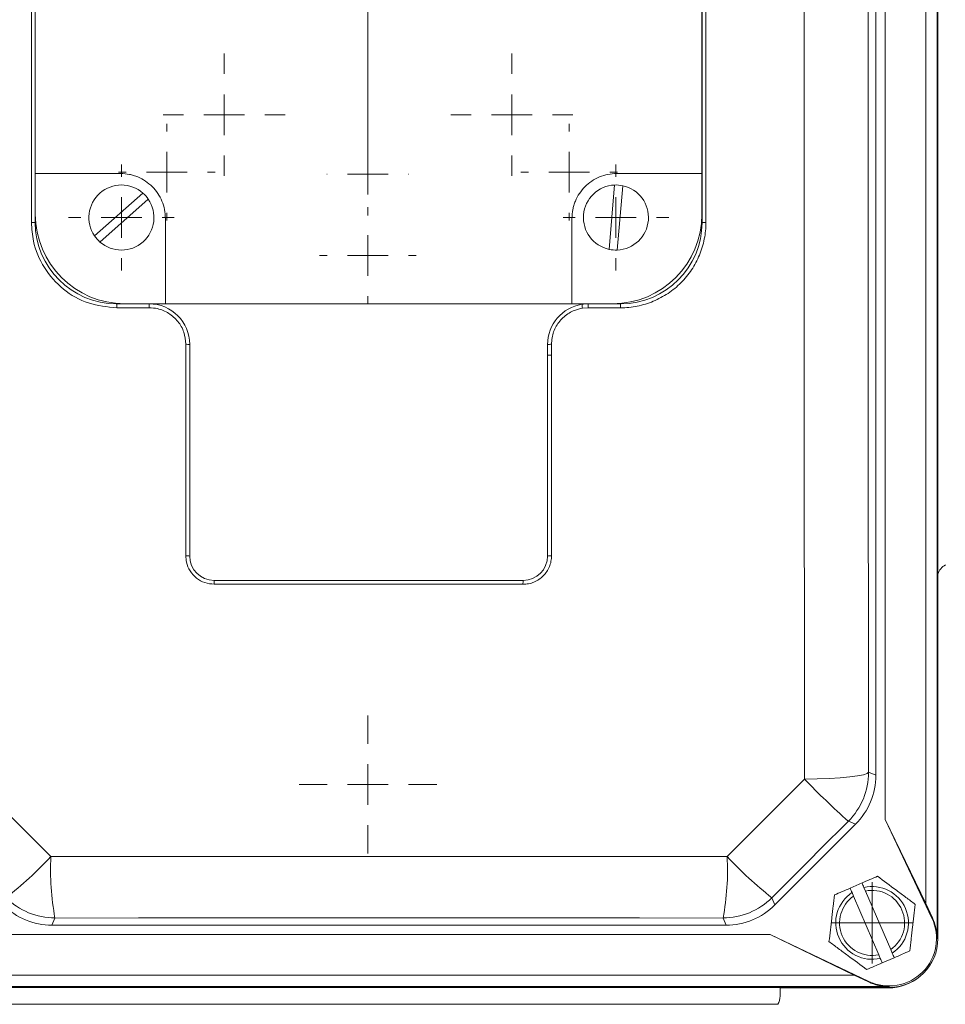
# Model space of a CAD drawing. Header units: millimetres. Extents: x 117 to 735, y -48 to 655.
# Tile 8 of 26: x 190 to 304, y -48 to 73. Entities that reach past the tile are written whole.
import ezdxf

# ---------------------------------------------------------------- set-up
doc = ezdxf.new("R2010")
doc.units = ezdxf.units.MM

# ---------------------------------------------------------------- blocks, each defined once
blk = doc.blocks.new('SW_CENTERMARKSYMBOL_9')
at = {"color": 0, "linetype": 'Continuous', "lineweight": 0}
for p, q in [((0, 5), (0, 23.5)), ((0, 0), (0, 2.5)), ((-5, 0), (-23.5, 0)), ((0, 0), (-2.5, 0)), ((0, 0), (0, -2.5)), ((0, 0), (2.5, 0)), ((5, 0), (23.5, 0)), ((0, -5), (0, -23.5))]:
    blk.add_line(p, q, dxfattribs=at)
blk = doc.blocks.new('SW_CENTERMARKSYMBOL_19')
at = {"color": 0, "linetype": 'Continuous', "lineweight": 0}
for p, q in [((0, 5), (0, 5.95)), ((0, 0), (0, 2.5)), ((-5, 0), (-5.95, 0)), ((0, 0), (-2.5, 0)), ((0, 0), (0, -2.5)), ((0, 0), (2.5, 0)), ((5, 0), (5.95, 0)), ((0, -5), (0, -5.95))]:
    blk.add_line(p, q, dxfattribs=at)
blk = doc.blocks.new('SW_CENTERMARKSYMBOL_20')
at = {"color": 0, "linetype": 'Continuous', "lineweight": 0}
for p, q in [((0, 5), (0, 7.5)), ((0, 0), (0, 2.5)), ((-5, 0), (-7.5, 0)), ((0, 0), (-2.5, 0)), ((0, 0), (0, -2.5)), ((0, 0), (2.5, 0)), ((5, 0), (7.5, 0)), ((0, -5), (0, -7.5))]:
    blk.add_line(p, q, dxfattribs=at)
blk = doc.blocks.new('SW_CENTERMARKSYMBOL_21')
at = {"color": 0, "linetype": 'Continuous', "lineweight": 0}
for p, q in [((0, 5), (0, 5.95)), ((0, 0), (0, 2.5)), ((-5, 0), (-5.95, 0)), ((0, 0), (-2.5, 0)), ((0, 0), (0, -2.5)), ((0, 0), (2.5, 0)), ((5, 0), (5.95, 0)), ((0, -5), (0, -5.95))]:
    blk.add_line(p, q, dxfattribs=at)
blk = doc.blocks.new('SW_CENTERMARKSYMBOL_22')
at = {"color": 0, "linetype": 'Continuous', "lineweight": 0}
for p, q in [((0, 5), (0, 5.05)), ((0, 0), (0, 2.5)), ((-5, 0), (-5.05, 0)), ((0, 0), (-2.5, 0)), ((0, 0), (0, -2.5)), ((0, 0), (2.5, 0)), ((5, 0), (5.05, 0)), ((0, -5), (0, -5.05))]:
    blk.add_line(p, q, dxfattribs=at)
blk = doc.blocks.new('SW_CENTERMARKSYMBOL_23')
at = {"color": 0, "linetype": 'Continuous', "lineweight": 0}
for p, q in [((0, 5), (0, 5.95)), ((0, 0), (0, 2.5)), ((-5, 0), (-5.95, 0)), ((0, 0), (-2.5, 0)), ((0, 0), (0, -2.5)), ((0, 0), (2.5, 0)), ((5, 0), (5.95, 0)), ((0, -5), (0, -5.95))]:
    blk.add_line(p, q, dxfattribs=at)
blk = doc.blocks.new('SW_CENTERMARKSYMBOL_24')
at = {"color": 0, "linetype": 'Continuous', "lineweight": 0}
for p, q in [((0, 5), (0, 7.5)), ((0, 0), (0, 2.5)), ((-5, 0), (-7.5, 0)), ((0, 0), (-2.5, 0)), ((0, 0), (0, -2.5)), ((0, 0), (2.5, 0)), ((5, 0), (7.5, 0)), ((0, -5), (0, -7.5))]:
    blk.add_line(p, q, dxfattribs=at)
blk = doc.blocks.new('SW_CENTERMARKSYMBOL_26')
at = {"color": 0, "linetype": 'Continuous', "lineweight": 0}
for p, q in [((0, 5), (0, 8.47)), ((0, 0), (0, 2.5)), ((-5, 0), (-8.47, 0)), ((0, 0), (-2.5, 0)), ((0, 0), (0, -2.5)), ((0, 0), (2.5, 0)), ((5, 0), (8.47, 0)), ((0, -5), (0, -8.47))]:
    blk.add_line(p, q, dxfattribs=at)
blk = doc.blocks.new('SW_CENTERMARKSYMBOL_29')
at = {"color": 0, "linetype": 'Continuous', "lineweight": 0}
for p, q in [((0, 2.5), (0, 5)), ((0, 0), (0, 2.5)), ((-2.5, 0), (-5, 0)), ((0, 0), (-2.5, 0)), ((0, 0), (0, -2.5)), ((0, 0), (2.5, 0)), ((2.5, 0), (5, 0)), ((0, -2.5), (0, -5))]:
    blk.add_line(p, q, dxfattribs=at)
blk = doc.blocks.new('SW_CENTERMARKSYMBOL_30')
at = {"color": 0, "linetype": 'Continuous', "lineweight": 0}
for p, q in [((0, 5), (0, 6.5)), ((0, 0), (0, 2.5)), ((-5, 0), (-6.5, 0)), ((0, 0), (-2.5, 0)), ((0, 0), (0, -2.5)), ((0, 0), (2.5, 0)), ((5, 0), (6.5, 0)), ((0, -5), (0, -6.5))]:
    blk.add_line(p, q, dxfattribs=at)
blk = doc.blocks.new('SW_CENTERMARKSYMBOL_33')
at = {"color": 0, "linetype": 'Continuous', "lineweight": 0}
for p, q in [((0, 5), (0, 6.5)), ((0, 0), (0, 2.5)), ((-5, 0), (-6.5, 0)), ((0, 0), (-2.5, 0)), ((0, 0), (0, -2.5)), ((0, 0), (2.5, 0)), ((5, 0), (6.5, 0)), ((0, -5), (0, -6.5))]:
    blk.add_line(p, q, dxfattribs=at)

msp = doc.modelspace()

# ---------------------------------------------------------------- linework, layer by layer
at = {"color": 7, "linetype": 'Continuous', "lineweight": 15}
for p, q in [((303.13, 138.08), (303.13, -39.92)), ((303.22, -39.92), (303.22, 138.08)), ((303.22, 138.08), (303.22, -39.92)), ((301.72, 133.78), (301.72, -35.61)), ((296.72, 123.45), (296.72, -25.28)), ((295.59, -19.86), (295.59, 118.03)), ((191.75, 48.09), (191.75, 110.04)), ((192.22, 110.08), (192.22, 48.08)), ((274.22, 48.08), (274.22, 110.08)), ((274.69, 110.04), (274.69, 48.09)), ((192.23, 54.08), (192.23, 104.08)), ((274.21, 104.08), (274.21, 54.08)), ((192.23, 54.08), (202.72, 54.08)), ((192.23, 49.08), (192.23, 54.08)), ((263.72, 54.08), (274.21, 54.08)), ((274.21, 54.08), (274.21, 49.08)), ((262.8, 44.77), (263.46, 52.68)), ((264.46, 52.59), (263.79, 44.68)), ((199.51, 46.42), (205.46, 51.69)), ((206.12, 50.94), (200.18, 45.67)), ((208.22, 48.58), (208.22, 38.09)), ((258.22, 38.09), (258.22, 48.58)), ((202.22, 38.08), (206.22, 38.08)), ((206.24, 37.59), (202.25, 37.59)), ((208.22, 38.09), (203.22, 38.09)), ((258.22, 38.09), (208.22, 38.09)), ((263.22, 38.09), (258.22, 38.09)), ((260.2, 37.59), (259.51, 37.54)), ((264.2, 37.59), (260.2, 37.59)), ((260.22, 38.08), (264.22, 38.08)), ((210.74, 7.11), (210.74, 33.1)), ((211.22, 33.08), (211.22, 7.08)), ((255.22, 31.76), (255.22, 33.08)), ((255.22, 7.08), (255.22, 31.76)), ((255.71, 31.77), (255.71, 7.11)), ((214.22, 4.08), (252.22, 4.08)), ((252.21, 3.62), (214.24, 3.62)), ((294.7, -19.49), (295.59, -19.86)), ((296.72, -25.28), (302.48, -37.42)), ((301.72, -35.61), (296.72, -25.28)), ((283.18, -35.79), (293.1, -25.87)), ((293.1, -25.87), (292.21, -25.5)), ((292.42, -33.73), (293.89, -33.09)), ((294.32, -34.09), (294.13, -33.64)), ((282.81, -34.91), (283.18, -35.79)), ((292.66, -34.28), (292.85, -34.72)), ((292.85, -34.72), (295.95, -41.92)), ((297.42, -41.28), (294.32, -34.09)), ((302.56, -37.38), (301.72, -35.61)), ((194.64, -37.4), (194.28, -38.28)), ((277.17, -38.28), (276.8, -37.4)), ((302.48, -37.42), (302.56, -37.38)), ((194.28, -38.28), (277.17, -38.28)), ((282.58, -39.42), (188.86, -39.42)), ((294.72, -45.18), (282.58, -39.42)), ((282.58, -39.42), (292.91, -44.42)), ((303.13, -39.92), (303.22, -39.92)), ((295.95, -41.92), (296.14, -42.36)), ((297.85, -42.28), (296.38, -42.91)), ((297.61, -41.73), (297.42, -41.28)), ((292.91, -44.42), (178.53, -44.42)), ((292.91, -44.42), (294.69, -45.26)), ((297.22, -45.83), (174.22, -45.83)), ((174.22, -45.91), (297.22, -45.91)), ((297.22, -45.92), (174.22, -45.92)), ((294.72, -45.18), (294.69, -45.26)), ((297.22, -45.83), (297.22, -45.91)), ((283.83, -45.99), (297.13, -45.99)), ((283.83, -47), (283.83, -45.99)), ((283.55, -48), (182.71, -48))]:
    msp.add_line(p, q, dxfattribs=at)
at = {"color": 7, "linetype": 'Continuous', "lineweight": 15, "flags": 128}
for points in [[(286.82, -20.33), (286.8, -3.02), (286.78, 14.33), (286.77, 31.7), (286.77, 49.08), (286.77, 66.47), (286.78, 83.84), (286.8, 101.19), (286.82, 118.5)], [(294.7, 117.66), (294.68, 100.55), (294.66, 83.42), (294.65, 66.26), (294.65, 49.08), (294.65, 31.91), (294.66, 14.75), (294.68, -2.38), (294.7, -19.49)], [(184.62, -20.33), (185.81, -21.52), (187, -22.71), (188.19, -23.9), (189.38, -25.09), (190.57, -26.28), (191.76, -27.47), (192.95, -28.66), (194.14, -29.85)], [(277.3, -29.85), (278.49, -28.66), (279.68, -27.47), (280.87, -26.28), (282.06, -25.09), (283.25, -23.9), (284.44, -22.71), (285.63, -21.52), (286.82, -20.33)], [(286.82, -20.33), (288.37, -20.31), (289.85, -20.25), (291.2, -20.17), (292.38, -20.06), (293.35, -19.94), (294.08, -19.8), (294.53, -19.65), (294.7, -19.49)], [(292.21, -25.5), (291.03, -26.68), (289.86, -27.85), (288.68, -29.03), (287.51, -30.2), (286.33, -31.38), (285.16, -32.56), (283.98, -33.73), (282.81, -34.91)], [(194.14, -29.85), (204.53, -29.85), (214.92, -29.84), (225.32, -29.84), (235.72, -29.84), (246.12, -29.84), (256.52, -29.84), (266.92, -29.85), (277.3, -29.85)], [(276.8, -37.4), (266.54, -37.39), (256.27, -37.38), (246, -37.38), (235.72, -37.38), (225.45, -37.38), (215.17, -37.38), (204.91, -37.39), (194.64, -37.4)]]:
    msp.add_lwpolyline(points, dxfattribs=at)
at = {"color": 7, "linetype": 'Continuous', "lineweight": 15}
for centre, radius, start, end in [((202.82, 48.68), 4, 48.7166, 214.3551), ((263.63, 48.68), 4, 92.3805, 258.019), ((263.63, 48.68), 4, 78.019, 92.3805), ((263.63, 48.68), 4, 272.3805, 78.019), ((202.82, 48.68), 4, 228.7166, 34.3551), ((202.82, 48.68), 4, 34.3551, 48.7166), ((203.22, 49.08), 10.99, 180, 270), ((263.22, 49.08), 10.99, 270, 0), ((191.87, -31.88), 79.97, 89.7447, 90.0804), ((202.22, 48.08), 10, 180, 270), ((264.22, 48.08), 10, 270, 0), ((274.58, -33.06), 81.14, 89.9201, 90.2535), ((202.82, 48.68), 4, 214.3551, 228.7166), ((263.63, 48.68), 4, 258.019, 272.3805), ((199.67, 37.71), 2.58, 357.3012, 8.2662), ((203.32, 37.71), 2.92, 357.6186, 7.2849), ((206.22, 33.08), 5, 0, 90), ((260.22, 33.08), 5, 98.862, 180), ((260.22, 33.08), 5, 90, 98.862), ((263.37, 38.26), 3.92, 183.4691, 190.621), ((263.71, 37.71), 3.51, 173.944, 181.9832), ((267.22, 37.71), 3.02, 172.9606, 182.3019), ((210.86, 27.88), 5.22, 85.995, 91.2918), ((255.61, 27.02), 6.08, 89.0626, 93.6362), ((255.59, 26.9), 4.87, 88.5993, 94.3179), ((210.86, 5.11), 2.01, 79.538, 93.3457), ((214.22, 7.08), 3, 180, 270), ((252.22, 7.08), 3, 270, 0), ((255.59, 5.09), 2.03, 86.6464, 100.4177), ((210.51, 3.73), 3.72, 358.2797, 5.4804), ((257.05, 3.73), 4.85, 175.7912, 181.3228), ((357.85, 48.36), 98.82, 224.0424, 228.3724), ((286.2, -19.49), 8.5, 315.0044, 359.9956), ((158.57, 3.38), 48.68, 308.1386, 316.9403), ((225.75, -31.53), 31.65, 176.9741, 190.6877), ((245.7, -31.53), 31.65, 349.3123, 3.0259), ((312.87, 3.38), 48.68, 223.0597, 231.8614), ((295.13, -38), 4.47, 303.6216, 103.0228), ((194.64, -28.89), 8.5, 225.0043, 269.9957), ((276.8, -28.89), 8.5, 270.0043, 314.9957), ((295.13, -38), 4.47, 123.6216, 283.0228), ((295.13, -38), 4, 124.8592, 281.7852), ((295.13, -38), 4, 304.8592, 101.7852), ((297.22, -39.92), 5.83, 244.6063, 25.3937), ((297.22, -39.92), 5.91, 0, 25.3937), ((297.22, -39.92), 6, 270, 0), ((297.22, -39.92), 6, 270, 0), ((297.13, -40), 5.99, 270, 310.7189), ((297.22, -39.92), 5.91, 244.6063, 270)]:
    msp.add_arc(centre, radius, start, end, dxfattribs=at)
for centre, major_axis, ratio, start_param, end_param in [((305.13, 4.25), (-1.42, 1.42), 0.998783, 6.015093, 6.754131), ((287.09, -19.86), (7.85, -3.25), 0.999894, 5.890524, 6.675847), ((194.28, -29.78), (-3.25, -7.85), 0.999894, 5.890524, 6.675847), ((277.17, -29.78), (3.25, -7.85), 0.999894, 5.890524, 6.675847), ((281.79, -47), (2.03, 0), 0.984808, 5.759587, 6.283185)]:
    msp.add_ellipse(centre, major_axis=major_axis, ratio=ratio, start_param=start_param, end_param=end_param, dxfattribs=at)
for points, knots in [([(202.72, 54.08), (203.08, 54.08), (203.44, 54.05), (203.97, 53.95), (204.14, 53.9), (204.49, 53.8), (204.66, 53.74), (205.16, 53.53), (205.47, 53.36), (206.07, 52.96), (206.36, 52.73), (206.86, 52.22), (207.09, 51.94), (207.49, 51.34), (207.67, 51.02), (207.94, 50.36), (208.05, 50.01), (208.19, 49.3), (208.22, 48.95), (208.22, 48.58)], [0, 0, 0, 0, 0.125, 0.125, 0.1875, 0.1875, 0.25, 0.25, 0.375, 0.375, 0.5, 0.5, 0.625, 0.625, 0.75, 0.75, 0.875, 0.875, 1, 1, 1, 1]), ([(258.22, 48.58), (258.22, 48.95), (258.26, 49.3), (258.36, 49.83), (258.4, 50), (258.51, 50.35), (258.57, 50.52), (258.78, 51.02), (258.95, 51.34), (259.34, 51.93), (259.58, 52.22), (260.08, 52.73), (260.36, 52.95), (260.96, 53.36), (261.28, 53.53), (261.95, 53.8), (262.29, 53.91), (263, 54.05), (263.36, 54.08), (263.72, 54.08)], [0, 0, 0, 0, 0.125, 0.125, 0.1875, 0.1875, 0.25, 0.25, 0.375, 0.375, 0.5, 0.5, 0.625, 0.625, 0.75, 0.75, 0.875, 0.875, 1, 1, 1, 1]), ([(202.25, 37.59), (201.06, 37.71), (198.7, 37.94), (195.56, 39.75), (193.18, 42.42), (191.93, 45.37), (191.8, 47.32), (191.75, 48.09)], [0, 0, 0, 0, 0.214995, 0.429995, 0.644875, 0.859518, 1, 1, 1, 1]), ([(274.69, 48.09), (274.69, 47.39), (274.63, 46.71), (274.43, 45.71), (274.34, 45.37), (274.14, 44.71), (274.03, 44.39), (273.63, 43.43), (273.31, 42.83), (272.74, 41.98), (272.53, 41.7), (272.09, 41.16), (271.86, 40.91), (271.14, 40.18), (270.61, 39.75), (269.75, 39.17), (269.45, 39), (268.85, 38.67), (268.23, 38.38), (267.59, 38.15), (266.93, 37.95), (266.59, 37.86), (265.58, 37.66), (264.89, 37.59), (264.2, 37.59)], [0, 0, 0, 0, 0.125, 0.125, 0.1875, 0.1875, 0.25, 0.25, 0.375, 0.375, 0.4375, 0.4375, 0.5, 0.5, 0.625, 0.625, 0.6875, 0.6875, 0.75, 0.8125, 0.8125, 0.875, 0.875, 1, 1, 1, 1]), ([(210.74, 33.1), (210.69, 33.6), (210.59, 34.61), (209.82, 35.96), (208.68, 36.97), (207.41, 37.52), (206.58, 37.57), (206.24, 37.59)], [0, 0, 0, 0, 0.214445, 0.428893, 0.643288, 0.857762, 1, 1, 1, 1]), ([(259.51, 37.54), (259.18, 37.47), (258.36, 37.28), (257.19, 36.55), (256.22, 35.37), (255.76, 34.14), (255.72, 33.37), (255.71, 33.1)], [0, 0, 0, 0, 0.15841, 0.396513, 0.634384, 0.87114, 1, 1, 1, 1]), ([(255.71, 33.1), (255.71, 32.76), (255.71, 32.32), (255.71, 31.88), (255.71, 31.77)], [0, 0, 0, 0, 0.753484, 1, 1, 1, 1]), ([(214.24, 3.62), (213.84, 3.66), (213.06, 3.73), (212.01, 4.33), (211.22, 5.22), (210.8, 6.2), (210.76, 6.85), (210.74, 7.11)], [0, 0, 0, 0, 0.214182, 0.42837, 0.642468, 0.856744, 1, 1, 1, 1]), ([(255.71, 7.11), (255.71, 6.88), (255.68, 6.66), (255.6, 6.21), (255.53, 5.99), (255.35, 5.57), (255.25, 5.37), (254.99, 4.99), (254.85, 4.81), (254.52, 4.48), (254.35, 4.34), (253.97, 4.08), (253.76, 3.97), (253.34, 3.8), (253.12, 3.73), (252.67, 3.64), (252.44, 3.62), (252.21, 3.62)], [0, 0, 0, 0, 0.125, 0.125, 0.25, 0.25, 0.375, 0.375, 0.5, 0.5, 0.625, 0.625, 0.75, 0.75, 0.875, 0.875, 1, 1, 1, 1]), ([(295.81, -32.27), (295.49, -32.4), (295.17, -32.54), (294.53, -32.82), (294.21, -32.95), (293.89, -33.09)], [0, 0, 0, 0, 0.5, 0.5, 1, 1, 1, 1]), ([(295.81, -32.27), (296.56, -32.83), (297.33, -33.4), (298.31, -34.14), (298.51, -34.28), (298.9, -34.57), (299.1, -34.72), (299.68, -35.15), (300.06, -35.43), (300.44, -35.72)], [0, 0, 0, 0, 0.5, 0.5, 0.625, 0.625, 0.75, 0.75, 1, 1, 1, 1]), ([(289.83, -40.29), (289.94, -39.35), (290.05, -38.4), (290.2, -37.18), (290.22, -36.94), (290.28, -36.45), (290.31, -36.21), (290.39, -35.5), (290.45, -35.02), (290.5, -34.55)], [0, 0, 0, 0, 0.5, 0.5, 0.625, 0.625, 0.75, 0.75, 1, 1, 1, 1]), ([(300.44, -35.72), (300.33, -36.65), (300.22, -37.6), (300.07, -38.82), (300.04, -39.07), (299.99, -39.55), (299.96, -39.79), (299.87, -40.51), (299.82, -40.98), (299.76, -41.45)], [0, 0, 0, 0, 0.5, 0.5, 0.625, 0.625, 0.75, 0.75, 1, 1, 1, 1]), ([(294.46, -43.74), (293.71, -43.17), (292.94, -42.6), (291.96, -41.87), (291.76, -41.72), (291.37, -41.43), (291.17, -41.29), (290.59, -40.85), (290.21, -40.57), (289.83, -40.29)], [0, 0, 0, 0, 0.5, 0.5, 0.625, 0.625, 0.75, 0.75, 1, 1, 1, 1]), ([(299.76, -41.45), (299.45, -41.59), (299.13, -41.72), (298.49, -42), (298.17, -42.14), (297.85, -42.28)], [0, 0, 0, 0, 0.5, 0.5, 1, 1, 1, 1])]:
    msp.add_open_spline(points, degree=3, knots=knots, dxfattribs=at)
for points in [[(292.42, -33.73), (291.76, -34.01), (291.13, -34.28), (290.5, -34.55)], [(292.42, -33.73), (292.5, -33.91), (292.58, -34.09), (292.66, -34.28)], [(294.13, -33.64), (294.05, -33.46), (293.97, -33.28), (293.89, -33.09)], [(297.85, -42.28), (297.77, -42.09), (297.69, -41.91), (297.61, -41.73)], [(296.38, -42.91), (295.72, -43.19), (295.09, -43.47), (294.46, -43.74)], [(296.14, -42.36), (296.22, -42.54), (296.3, -42.73), (296.38, -42.91)]]:
    msp.add_open_spline(points, degree=3, dxfattribs=at)

# ---------------------------------------------------------------- block references
at = {"color": 7, "linetype": 'Continuous', "lineweight": 0}
for name, p in [('SW_CENTERMARKSYMBOL_9', (233.13, 79)), ('SW_CENTERMARKSYMBOL_24', (215.46, 61.32)), ('SW_CENTERMARKSYMBOL_20', (250.81, 61.32)), ('SW_CENTERMARKSYMBOL_23', (208.39, 54.25)), ('SW_CENTERMARKSYMBOL_19', (257.88, 54.25)), ('SW_CENTERMARKSYMBOL_22', (233.13, 54)), ('SW_CENTERMARKSYMBOL_30', (202.82, 48.68)), ('SW_CENTERMARKSYMBOL_33', (263.63, 48.68)), ('SW_CENTERMARKSYMBOL_21', (233.13, 44)), ('SW_CENTERMARKSYMBOL_26', (233.13, -21)), ('SW_CENTERMARKSYMBOL_29', (295.13, -38))]:
    msp.add_blockref(name, p, dxfattribs=at)

doc.saveas('drawing.dxf')
